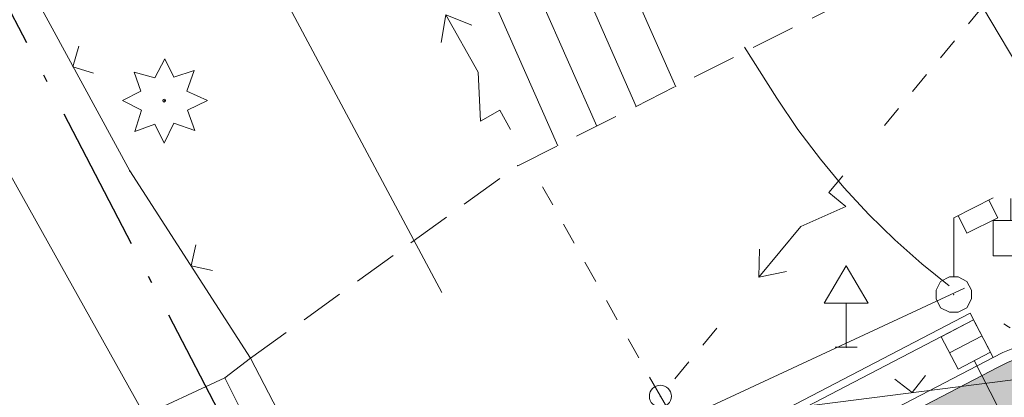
# Model space of a CAD drawing. Header units: metres. Extents: x -535942 to -530626, y -1087729 to -1086275.
# Tile 155 of 247: x -534253.33 to -534239.88, y -1086847.75 to -1086842.58. Entities that reach past the tile are written whole.
import ezdxf

# ---------------------------------------------------------------- set-up
doc = ezdxf.new("R2010")
doc.units = ezdxf.units.M
for name, pattern in [('A_CARA_15', [7.6, 5, -1.3, 0, -1.3]), ('C_1', [0.6, 0.3, -0.3]), ('C_2', [0.9, 0.6, -0.3]), ('CONTINOUS', [0]), ('Čerchovaná 20mm', [3000, 2000, -500, 0, -500])]:
    doc.linetypes.add(name, pattern=pattern)
for name, color, linetype in [('15', 7, 'Continuous'), ('17', 7, 'Continuous'), ('18', 7, 'Continuous'), ('2', 7, 'Continuous'), ('22', 7, 'Continuous'), ('23', 7, 'Continuous'), ('25', 7, 'Continuous'), ('32', 7, 'Continuous'), ('6', 7, 'Continuous'), ('8', 7, 'Continuous'), ('_blok SS sítě', 7, 'Continuous'), ('_blok zaměření - nové', 7, 'Continuous'), ('_základy', 7, 'Continuous')]:
    doc.layers.add(name, color=color, linetype=linetype)
for name, color, linetype, lineweight in [('AG silno NN', 251, 'G_VED_660_PN', 13), ('AG slabo podzemni', 251, 'G_VED_670_PN', 13), ('AG_kanal destova', 24, 'G_POTR_626_PN', 35), ('AG_ochranne pasmo', 7, 'A_CARA_15', 15), ('AG_SS osvětlení', 251, 'HP_04_VO', 13), ('RP_kom_popis', 240, 'Continuous', 35), ('RP_kom_srafy_asfalt', 41, 'Continuous', 18), ('RP_komunikace', 240, 'Continuous', 35)]:
    doc.layers.add(name, color=color, linetype=linetype, lineweight=lineweight)
doc.layers.add('AG_Demolice', color=7, linetype='Continuous', lineweight=25, true_color=0xff8000)
doc.layers.add('RP_kom_zlaby', color=7, linetype='CONTINOUS', lineweight=30, true_color=0x5cb0ff)
doc.layers.add('AG_revizni oblacek', color=111, linetype='Continuous', plot=False)
doc.layers.get('17').off()
doc.styles.add('ROMANS', font='romans')
doc.linetypes.add('G_POTR_626_PN', pattern='A,0.5,-1,2,-6.5,[8,hpfmlin.shx,S=1,R=0,X=0,Y=0],-6.5,2,-1,0.5', length=20)
doc.linetypes.add('G_VED_660_PN', pattern='A,0.5,-1,2,-6.5,[28,hpfmlin.shx,S=1,R=0,X=0,Y=0],-6.5,2,-1,0.5', length=20)
doc.linetypes.add('G_VED_670_PN', pattern='A,0.5,-1,2,-6.5,[31,hpfmlin.shx,S=1,R=0,X=0,Y=0],-6.5,2,-1,0.5', length=20)
doc.linetypes.add('HP_04_VO', pattern='A,0.5,-1,2,-5,[28,hpfmlin.shx,S=1,R=0,X=0,Y=0],-0.8,["VO",ROMANS,S=1.7,R=0,X=2.75,Y=-0.8],-7,2,-1,0.5', length=19.8)

# ---------------------------------------------------------------- blocks, each defined once
blk = doc.blocks.new('ss plyn')
at = {"layer": 'AG_ochranne pasmo', "color": 251, "lineweight": 15}
blk.add_lwpolyline([(-534249.285, -1086787.44), (-534289.055, -1086791.72), (-534285.342, -1086826.227, 0.117293), (-534282.249, -1086834.951), (-534274.276, -1086847.275, 0.411208), (-534246.793, -1086853.314), (-534238.963, -1086848.362, 0.212797), (-534224.776, -1086840.364, 0.29676), (-534223.441, -1086818.586, 0.364694), (-534247.258, -1086807.321)], format="xyb", close=True, dxfattribs=at)
at = {"layer": 'AG_ochranne pasmo', "color": 251, "lineweight": 15, "ltscale": 0.7}
blk.add_lwpolyline([(-534249.26, -1086833.821), (-534242.987, -1086843.656)], dxfattribs=at)
blk.add_arc((-534234.556, -1086838.279), 10, 212.5279, 32.5279, dxfattribs=at)
blk = doc.blocks.new('SS nízké napětí')
at = {"layer": 'AG silno NN', "ltscale": 0.7}
blk.add_line((-534249.81363, -1086842.10766), (-534247.56759, -1086846.31225), dxfattribs=at)
blk = doc.blocks.new('ss_vo')
at = {"layer": 'AG_SS osvětlení', "ltscale": 0.7}
blk.add_line((-534261.2466, -1086855.927), (-534240.4246, -1086846.2543), dxfattribs=at)
blk = doc.blocks.new('ss sdělovací kabel')
at = {"layer": 'AG slabo podzemni', "ltscale": 0.7}
blk.add_line((-534255.92286, -1086840.31083), (-534248.62772, -1086853.35584), dxfattribs=at)
blk = doc.blocks.new('Z660')
at = {"color": 0, "lineweight": -2}
for p, q in [((-0.6, 0), (-0.6, 0.3)), ((-0.6, 0.3), (0, 0)), ((0.6, 0.24), (0.9, 0)), ((-0.9, 0), (-0.6, 0)), ((0, 0), (0.9, 0)), ((0.9, 0), (0.6, -0.24))]:
    blk.add_line(p, q, dxfattribs=at)
blk = doc.blocks.new('Z527')
at = {"color": 0, "lineweight": -2}
for p, q in [((0, 1.11), (-0.3, 0.6)), ((0.3, 0.6), (0, 1.11)), ((-0.3, 0.6), (0.3, 0.6)), ((0, 0), (0, 0.6)), ((-0.15, 0), (0.15, 0))]:
    blk.add_line(p, q, dxfattribs=at)
blk = doc.blocks.new('Z13')
at = {"color": 0, "lineweight": -2}
for p, q in [((0, 1.05), (0.54, 1.32)), ((0.48, 1.29), (0.6, 1.05)), ((0.18, 0.84), (0.06, 1.08)), ((0, 0.24), (0, 1.05)), ((0.6, 1.05), (0.18, 0.84)), ((-0.24, 0.06), (-0.18, 0.18)), ((-0.18, 0.18), (-0.06, 0.24)), ((-0.06, 0.24), (0.06, 0.24)), ((0.06, 0.24), (0.18, 0.18)), ((0.18, 0.18), (0.24, 0.06)), ((-0.24, -0.06), (-0.24, 0.06)), ((0.24, 0.06), (0.24, -0.06)), ((-0.18, -0.18), (-0.24, -0.06)), ((0.24, -0.06), (0.18, -0.18)), ((-0.06, -0.24), (-0.18, -0.18)), ((0.06, -0.24), (-0.06, -0.24)), ((0.18, -0.18), (0.06, -0.24))]:
    blk.add_line(p, q, dxfattribs=at)
blk = doc.blocks.new('Z10009')
at = {"color": 0, "lineweight": -2}
for p, q in [((0, 0.24), (0, 0.54)), ((-0.24, 0.24), (0.24, 0.24)), ((-0.24, -0.24), (-0.24, 0.24)), ((0.24, 0.24), (0.24, -0.24)), ((0.24, -0.24), (-0.24, -0.24))]:
    blk.add_line(p, q, dxfattribs=at)
blk = doc.blocks.new('Z212')
at = {"color": 0, "lineweight": -2}
for p, q in [((-0.21, 0.21), (0, 0)), ((0, 0), (0.21, 0.21))]:
    blk.add_line(p, q, dxfattribs=at)
blk = doc.blocks.new('Z75')
at = {"color": 0, "lineweight": -2}
for p, q in [((-0.13, 0.31), (0.01, 0.57)), ((0.01, 0.57), (0.13, 0.32)), ((0.13, 0.32), (0.41, 0.41)), ((0.41, 0.41), (0.31, 0.13)), ((-0.32, 0.13), (-0.41, 0.39)), ((-0.41, 0.39), (-0.13, 0.31)), ((-0.57, 0), (-0.32, 0.13)), ((-0.31, -0.13), (-0.57, 0)), ((0.31, 0.13), (0.59, 0)), ((0.59, 0), (0.32, -0.13)), ((-0.4, -0.42), (-0.31, -0.13)), ((0.32, -0.13), (0.42, -0.41)), ((-0.13, -0.32), (-0.4, -0.42)), ((0, -0.58), (-0.13, -0.32)), ((0.13, -0.31), (0, -0.58)), ((0.42, -0.41), (0.13, -0.31))]:
    blk.add_line(p, q, dxfattribs=at)
blk.add_circle((0, 0), 0.0192, dxfattribs=at)
blk = doc.blocks.new('Z15')
at = {"layer": '23', "color": 0, "lineweight": -2}
blk.add_circle((0, 0), 0.15, dxfattribs=at)
blk = doc.blocks.new('Zaměření - zekan')
at = {"layer": '18', "color": 252, "lineweight": 15}
for p in [(-534251.36, -1086843.69), (-534251.83, -1086844.65), (-534246.53, -1086844.58), (-534240.57, -1086846.34), (-534242.04, -1086847.06), (-534250.18, -1086847.21), (-534250.53, -1086847.48), (-534244.58, -1086847.73)]:
    blk.add_point(p, dxfattribs=at)
at = {"layer": '2', "color": 251, "lineweight": 15}
for p, q in [((-534240.18, -1086842.41), (-534239.15, -1086844.14)), ((-534250.53, -1086847.48), (-534256.86, -1086850.4)), ((-534248.67, -1086851.22), (-534250.53, -1086847.48))]:
    blk.add_line(p, q, dxfattribs=at)
at = {"layer": '22', "color": 252, "lineweight": 15}
for p, q in [((-534246.44, -1086838.8), (-534244.37, -1086843.5)), ((-534246.99, -1086839.05), (-534244.91, -1086843.77)), ((-534247.54, -1086839.29), (-534245.45, -1086844.04)), ((-534248.09, -1086839.53), (-534245.98, -1086844.31))]:
    blk.add_line(p, q, dxfattribs=at)
at = {"layer": '23', "color": 252, "lineweight": 15}
for p, q in [((-534253.32, -1086841.91), (-534251.83, -1086844.65)), ((-534250.18, -1086847.21), (-534251.83, -1086844.65)), ((-534248.56, -1086850.32), (-534250.18, -1086847.21)), ((-534242.62, -1086847.87), (-534238.37, -1086847.33))]:
    blk.add_line(p, q, dxfattribs=at)
at = {"layer": '25', "color": 252, "linetype": 'C_2', "lineweight": 15}
for p, q in [((-534246.53, -1086844.58), (-534240.65, -1086841.63)), ((-534250.18, -1086847.21), (-534246.53, -1086844.58)), ((-534250.53, -1086847.48), (-534250.18, -1086847.21))]:
    blk.add_line(p, q, dxfattribs=at)
at = {"layer": '6', "color": 252, "linetype": 'C_1', "lineweight": 15}
for p, q in [((-534240.18, -1086842.41), (-534241.52, -1086844.03)), ((-534244.58, -1086847.73), (-534246.19, -1086844.87)), ((-534243.81, -1086846.8), (-534244.58, -1086847.73)), ((-534244.58, -1086847.73), (-534243.63, -1086849.35))]:
    blk.add_line(p, q, dxfattribs=at)
at = {"layer": '15', "color": 252, "lineweight": 15}
blk.add_blockref('Z75', (-534251.36, -1086843.69), dxfattribs=at)
at = {"layer": '17', "color": 251, "lineweight": 15}
blk.add_blockref('Z15', (-534244.58, -1086847.73), dxfattribs=at)
at = {"layer": '23', "color": 252, "lineweight": 15}
for p, rotation in [((-534252.61, -1086843.23), 298.6), ((-534250.99, -1086845.95), 302.9), ((-534241.14, -1086847.68), 7.199999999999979)]:
    blk.add_blockref('Z212', p, dxfattribs=dict(at, rotation=rotation))
at = {"layer": '32', "color": 252, "lineweight": 15}
blk.add_blockref('Z527', (-534242.04, -1086847.06), dxfattribs=at)
at = {"layer": '6', "color": 252, "lineweight": 15}
for p, rotation in [((-534247.07, -1086843.3), 119.3974), ((-534242.66, -1086845.41), 230.3657)]:
    blk.add_blockref('Z660', p, dxfattribs=dict(at, rotation=rotation))
blk.add_blockref('Z10009', (-534239.79, -1086845.57), dxfattribs=at)
at = {"layer": '8', "color": 252, "lineweight": 15}
blk.add_blockref('Z13', (-534240.57, -1086846.34), dxfattribs=at)
blk = doc.blocks.new('A$Cf8a33a96')
at = {"layer": 'AG_revizni oblacek', "linetype": 'Čerchovaná 20mm'}
blk.add_line((157090, -9246), (157090, 67435), dxfattribs=at)
blk = doc.blocks.new('komunikace')
at = {"layer": 'RP_kom_srafy_asfalt', "lineweight": 13, "transparency": 33554577}
h = blk.add_hatch(color=256, dxfattribs=at)
h.dxf.hatch_style = 1
edge = h.paths.add_edge_path()
edge.add_line((-534391.937, -1086929.295), (-534389.687, -1086931.878))
edge.add_line((-534389.687, -1086931.878), (-534388.29, -1086930.76))
edge.add_line((-534388.29, -1086930.76), (-534385.13, -1086928.64))
edge.add_line((-534385.13, -1086928.64), (-534380.465, -1086925.924))
edge.add_line((-534380.465, -1086925.924), (-534371.331, -1086920.606))
edge.add_line((-534371.331, -1086920.606), (-534356.629, -1086912.045))
edge.add_line((-534356.629, -1086912.045), (-534235.818, -1086849.121))
edge.add_line((-534235.818, -1086849.121), (-534236.137, -1086848.507))
edge.add_arc((-534238.629, -1086849.805), 2.809, 27.5134, 118.3493)
edge.add_line((-534239.962, -1086847.333), (-534240.406, -1086847.564))
edge.add_line((-534240.406, -1086847.564), (-534247.261, -1086851.134))
edge.add_line((-534247.261, -1086851.134), (-534253.51, -1086849.957))
edge.add_arc((-534254.436, -1086854.871), 5, 79.3354, 117.5116)
edge.add_line((-534256.745, -1086850.436), (-534272.903, -1086858.852))
edge.add_arc((-534270.593, -1086863.286), 5, 117.5116, 142.4783)
edge.add_line((-534274.559, -1086860.241), (-534281.099, -1086868.758))
edge.add_line((-534281.099, -1086868.758), (-534358.245, -1086908.941))
edge.add_line((-534358.245, -1086908.941), (-534374.554, -1086918.881))
edge.add_line((-534374.554, -1086918.881), (-534374.61, -1086918.91))
edge.add_line((-534374.61, -1086918.91), (-534375.85, -1086919.55))
edge.add_line((-534375.85, -1086919.55), (-534391.416, -1086928.612))
edge.add_line((-534391.416, -1086928.612), (-534391.937, -1086929.295))
at = {"layer": 'AG_kanal destova', "lineweight": 13, "ltscale": 0.7}
blk.add_lwpolyline([(-534240.29, -1086847.244), (-534238.878, -1086850.005)], dxfattribs=at)
at = {"layer": 'RP_kom_zlaby', "lineweight": 13}
blk.add_lwpolyline([(-534240.743, -1086846.917), (-534240.512, -1086847.36), (-534240.069, -1086847.129), (-534240.3, -1086846.686)], close=True, dxfattribs=at)
blk.add_lwpolyline([(-534240.628, -1086847.138), (-534240.184, -1086846.907)], dxfattribs=at)
at = {"layer": 'RP_komunikace', "lineweight": 13}
for points in [[(-534247.505, -1086850.325), (-534240.346, -1086846.597)], [(-534247.489, -1086850.43), (-534240.3, -1086846.686)], [(-534240.346, -1086846.597), (-534240.032, -1086847.2)]]:
    blk.add_lwpolyline(points, dxfattribs=at)
for points in [[(-534235.569, -1086849.273), (-534235.985, -1086848.475, 0.414214), (-534240.032, -1086847.2), (-534247.284, -1086850.977)], [(-534235.703, -1086849.343), (-534236.118, -1086848.544, 0.414214), (-534239.962, -1086847.333), (-534247.261, -1086851.134)]]:
    blk.add_lwpolyline(points, format="xyb", dxfattribs=at)

msp = doc.modelspace()

# ---------------------------------------------------------------- hatches: boundary and pattern name
at = {"layer": 'AG_Demolice', "lineweight": -3}
h = msp.add_hatch(dxfattribs=at)
h.set_pattern_fill('ANSI31', color=253, scale=0.3)
h.set_pattern_definition([(72.51345, (0, 0), (-0.9084826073, 0.28620901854), [])])
edge = h.paths.add_edge_path()
edge.add_line((-534348.841, -1086934.302), (-534347.968, -1086936.438))
edge.add_line((-534347.968, -1086936.438), (-534319.478, -1086924.592))
edge.add_line((-534319.478, -1086924.592), (-534274.751, -1086905.167))
edge.add_line((-534274.751, -1086905.167), (-534233.125, -1086875.625))
edge.add_line((-534233.125, -1086875.625), (-534152.599, -1086830.989))
edge.add_line((-534152.599, -1086830.989), (-534105.758, -1086810.767))
edge.add_line((-534105.758, -1086810.767), (-534106.669, -1086808.657))
edge.add_line((-534106.669, -1086808.657), (-534153.614, -1086828.924))
edge.add_line((-534153.614, -1086828.924), (-534203.732, -1086856.704))
edge.add_line((-534203.732, -1086856.704), (-534235.331, -1086874.349))
edge.add_line((-534235.331, -1086874.349), (-534275.887, -1086903.154))
edge.add_line((-534275.887, -1086903.154), (-534320.377, -1086922.476))
edge.add_line((-534320.377, -1086922.476), (-534348.838, -1086934.311))

# ---------------------------------------------------------------- block references
at = {"layer": '_blok SS sítě'}
for name in ['ss_vo', 'SS nízké napětí', 'ss plyn', 'ss sdělovací kabel']:
    msp.add_blockref(name, (0, 0), dxfattribs=at)
at = {"layer": '_blok zaměření - nové', "linetype": 'ByBlock'}
msp.add_blockref('Zaměření - zekan', (0, 0), dxfattribs=at)
at = {"layer": '_základy', "xscale": 0.001, "yscale": 0.001, "zscale": 0.001, "rotation": 27.51344999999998}
msp.add_blockref('A$Cf8a33a96', (-534366.759, -1086965.005), dxfattribs=at)
at = {"layer": 'RP_kom_popis'}
msp.add_blockref('komunikace', (0, 0), dxfattribs=at)

doc.saveas('drawing.dxf')
